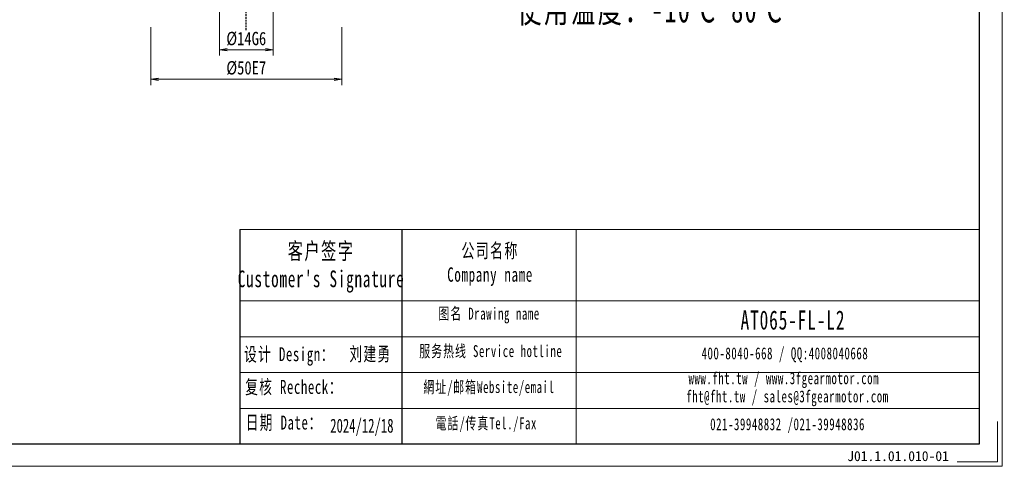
# Model space of a CAD drawing. Header units: millimetres. Extents: x -4 to 491, y -17 to 331.
# Tile 4 of 7: x 233 to 491, y -17 to 100. Entities that reach past the tile are written whole.
import ezdxf

# ---------------------------------------------------------------- set-up
doc = ezdxf.new("R2010")
doc.units = ezdxf.units.MM
doc.linetypes.add('DASHED', pattern=[0.75, 0.5, -0.25])
doc.layers.add('6文字层', color=3, linetype='Continuous')
doc.layers.add('7标注层', color=4, linetype='Continuous')
for name, color, linetype, lineweight in [('SLD-0', 7, 'Continuous', 18), ('图框_外框线', 7, 'Continuous', 18), ('尺寸线层', 3, 'Continuous', 18)]:
    doc.layers.add(name, color=color, linetype=linetype, lineweight=lineweight)
doc.styles.add('宋体', font='SimSun.ttf', dxfattribs={"width": 0.8})
doc.styles.add('标准', font='txt', dxfattribs={"width": 0.667})
doc.styles.add('样式 1', font='SimSun.ttf')
doc.dimstyles.new('A水平标注$0', dxfattribs={"dimtxt": 3.5, "dimasz": 2, "dimexe": 1.5, "dimexo": 3, "dimgap": 1.1, "dimtad": 1, "dimtoh": 1, "dimdec": 4, "dimdsep": 46, "dimtxsty": '宋体', "dimblk": 'OPEN', "dimcen": 3, "dimclrd": 3, "dimclre": 3, "dimclrt": 6, "dimadec": 0, "dimazin": 0, "dimtm": 1e-09, "dimtfac": 1, "dimtdec": 4, "dimtix": 1, "dimtmove": 0, "dimatfit": 3, "dimldrblk": 'OPEN', "dimfxl": 0, "dimlwd": 13, "dimlwe": 13, "dimarcsym": 0})

# ---------------------------------------------------------------- blocks, each defined once
blk = doc.blocks.new('_Open')
at = {"color": 0, "linetype": 'ByBlock', "lineweight": -2}
for p, q in [((-1, 0.17), (0, 0)), ((-1, -0.17), (0, 0)), ((0, 0), (-1, 0))]:
    blk.add_line(p, q, dxfattribs=at)
blk = doc.blocks.new('*D42')
at = {"layer": 'Defpoints', "color": 0, "transparency": 16777216}
for p in [(267.31, 101.26), (317.31, 101.26), (317.31, 84.6)]:
    blk.add_point(p, dxfattribs=at)
at = {"layer": '尺寸线层', "color": 3, "lineweight": 13, "transparency": 16777216}
for p, q in [((267.31, 98.26), (267.31, 83.1)), ((317.31, 98.26), (317.31, 83.1)), ((269.31, 84.6), (315.31, 84.6))]:
    blk.add_line(p, q, dxfattribs=at)
at = {"layer": '尺寸线层', "color": 3, "lineweight": 13, "transparency": 16777216, "xscale": 2, "yscale": 2, "zscale": 2, "rotation": 180}
blk.add_blockref('_Open', (267.31, 84.6), dxfattribs=at)
at = {"layer": '尺寸线层', "color": 3, "lineweight": 13, "transparency": 16777216, "xscale": 2, "yscale": 2, "zscale": 2}
blk.add_blockref('_Open', (317.31, 84.6), dxfattribs=at)
at = {"layer": '尺寸线层', "color": 6, "transparency": 16777216, "insert": (292.31, 87.54), "char_height": 3.5, "attachment_point": 5, "style": '宋体', "bg_fill": 3, "box_fill_scale": 1.1, "bg_fill_color": 257, "bg_fill_transparency": 0}
blk.add_mtext('%%C50E7', dxfattribs=at)
blk = doc.blocks.new('*D43')
at = {"layer": 'Defpoints', "color": 0, "transparency": 16777216}
for p in [(285.31, 111.26), (299.31, 111.26), (299.31, 92.35)]:
    blk.add_point(p, dxfattribs=at)
at = {"layer": '尺寸线层', "color": 3, "lineweight": 13, "transparency": 16777216}
for p, q in [((285.31, 108.26), (285.31, 90.85)), ((299.31, 108.26), (299.31, 90.85)), ((287.31, 92.35), (297.31, 92.35))]:
    blk.add_line(p, q, dxfattribs=at)
at = {"layer": '尺寸线层', "color": 3, "lineweight": 13, "transparency": 16777216, "xscale": 2, "yscale": 2, "zscale": 2, "rotation": 180}
blk.add_blockref('_Open', (285.31, 92.35), dxfattribs=at)
at = {"layer": '尺寸线层', "color": 3, "lineweight": 13, "transparency": 16777216, "xscale": 2, "yscale": 2, "zscale": 2}
blk.add_blockref('_Open', (299.31, 92.35), dxfattribs=at)
at = {"layer": '尺寸线层', "color": 6, "transparency": 16777216, "insert": (292.31, 95.2), "char_height": 3.5, "attachment_point": 5, "style": '宋体', "bg_fill": 3, "box_fill_scale": 1.1, "bg_fill_color": 256, "bg_fill_true_color": 13158600, "bg_fill_transparency": 0}
blk.add_mtext('%%C14G6', dxfattribs=at)

msp = doc.modelspace()

# ---------------------------------------------------------------- linework, layer by layer
at = {"color": 1, "linetype": 'DASHED'}
msp.add_line((292.31127, 96.70604), (292.31127, 215.25774), dxfattribs=at)
msp.add_line((333.01571, 45.32912), (333.01571, -10.83379))
at = {"layer": '7标注层', "color": 0}
msp.add_line((290.64958, 45.32912), (290.64958, -10.82418), dxfattribs=at)
at = {"layer": '图框_外框线'}
for p, q in [((290.64958, 45.32912), (333.01571, 45.32912)), ((333.01571, 45.32912), (333.01571, -10.82418)), ((333.01571, 45.32912), (484.275, 45.32912)), ((378.66238, 45.32912), (378.66238, -10.82418)), ((290.64958, 26.59072), (333.01571, 26.59072)), ((333.01571, 26.59072), (484.275, 26.59072)), ((290.64958, 17.22152), (484.275, 17.22152)), ((290.64958, 7.85232), (484.275, 7.85232)), ((290.64958, -1.51688), (484.275, -1.51688))]:
    msp.add_line(p, q, dxfattribs=at)
at = {"layer": '图框_外框线', "color": 3}
msp.add_lwpolyline([(-1.21528, -16.67346), (490.12428, -16.67346), (490.12428, 330.7738), (-1.21528, 330.7738)], close=True, dxfattribs=at)
at = {"layer": '图框_外框线', "color": 3, "lineweight": 25}
msp.add_lwpolyline([(28.03112, -10.82418), (484.275, -10.82418), (484.275, 324.92452), (28.03112, 324.92452)], close=True, dxfattribs=at)
at = {"layer": '图框_外框线', "color": 3}
msp.add_lwpolyline([(488.95442, -4.9749), (488.95442, -15.50361), (478.42572, -15.50361)], dxfattribs=at)

# ---------------------------------------------------------------- texts
at = {"layer": '6文字层', "insert": (449.60774, -12.69596), "char_height": 2.6083868, "width": 45.1818746, "attachment_point": 1, "style": '样式 1'}
msp.add_mtext('J01.1.01.010-01', dxfattribs=at)
at = {"layer": 'SLD-0', "color": 1, "attachment_point": 2, "style": '标准'}
for s, insert, char_height, width in [("{\\fNSimSun|b0|i0|c134|p49;\\T1.1;客户签字\\PCustomer's Signature}", (311.90567, 41.86244), 4.3722934, 54.391781), ('{\\fNSimSun|b0|i0|c134|p49;\\T1.1;公司名称\\PCompany name}', (356.12855, 41.63034), 3.7476801, 48.5207556), ('{\\fNSimSun|b0|i0|c134|p49;\\T1.1;图名 Drawing name}', (355.87238, 24.86364), 3.1230667, 39.9399146), ('\\pt21.86145;{\\fNSimSun|b0|i0|c134|p49;\\H1.33354x;\\T1.1;\\C256;AT065-FL-L2}', (435.41079, 24.10952), 3.7476801, 31.8192777), ('{\\fNSimSun|b0|i0|c134|p49;\\T1.1;服务热线 Service hotline}', (356.31525, 15.04322), 3.1230667, 44.4969018), ('{\\fNSimSun|b0|i0|c134|p49;\\T1.1;设计 \\fNSimSun|b0|i0|c0|p49;Design\\fNSimSun|b0|i0|c134|p49;：}', (303.60646, 14.49409), 3.6517416, 33.3578358), ('{\\fNSimSun|b0|i0|c134|p49;\\T1.1;刘建勇}', (324.80395, 14.5611), 3.6517416, 33.3578358), ('{\\fNSimSun|b0|i0|c134|p49;\\T1.1;400-8040-668 / QQ:4008040668}', (433.30003, 14.44647), 3.1230667, 90.929366), ('{\\fNSimSun|b0|i0|c134|p49;\\T1.1;www.fht.tw / www.3fgearmotor.com }', (433.01207, 7.94155), 3.1230667, 91.0317273), ('{\\fNSimSun|b0|i0|c134|p49;\\T1.1;复核 \\fNSimSun|b0|i0|c0|p49;Recheck\\fNSimSun|b0|i0|c134|p49;：}', (304.79816, 5.92186), 3.6517416, 33.3578358), ('{\\fNSimSun|b0|i0|c134|p49;\\T1.1;網址/邮箱Website/email}', (355.82896, 5.63391), 3.1230667, 46.3170865), ('\\pt37.4768;{\\fNSimSun|b0|i0|c134|p49;\\T1.1;fht@fht.tw / sales@3fgearmotor.com }', (433.96385, 3.18594), 3.1230667, 91.0317273), ('{\\fNSimSun|b0|i0|c134|p49;\\T1.1;日期 Date：}', (302.20774, -3.39164), 3.6517416, 33.3578358), ('{\\fNSimSun|b0|i0|c134|p49;2024/12/18}', (322.57347, -4.2108), 3.6517416, 33.3578358), ('{\\fNSimSun|b0|i0|c134|p49;\\T1.1;電話/传真Tel./Fax}', (355.12926, -3.84876), 3.1230667, 46.8741453), ('{\\fNSimSun|b0|i0|c134|p49;\\T1.1;021-39948832 /021-39948836 }', (433.99651, -4.09869), 3.1230667, 69.5096101)]:
    msp.add_mtext(s, dxfattribs=dict(at, insert=insert, char_height=char_height, width=width))
at = {"layer": '尺寸线层', "insert": (363.24611, 227.31098), "char_height": 7, "width": 109.3138733, "attachment_point": 1, "line_spacing_factor": 1.15057, "style": '标准'}
msp.add_mtext('{\\fNSimSun|b0|i0|c134|p49;\\T1.1;性能参数：\\P减速比：1:12~100\\P额定输出力矩：25 N.m\\P最大加速力矩：1.5倍额定扭矩\\P额定输入转速：3000 rpm\\P容许径向力：900 N\\P容许轴向力：450 N\\P回程间隙：≤12 arcmin\\P使用寿命：＞20000 h\\P使用温度：-10℃~80℃}', dxfattribs=at)

# ---------------------------------------------------------------- next in the draw order: dimensions: what is measured, and where the dimension line sits
at = {"layer": '尺寸线层'}
dim = msp.add_linear_dim(base=(317.31127, 84.5998), p1=(267.31127, 101.25774), p2=(317.31127, 101.25774), text='%%C<>E7', dimstyle='A水平标注$0', override={"dimblk": 'Open', "dimtfill": 1, "dimtfillclr": 256}, dxfattribs=at)
dim.commit()
dim.dimension.update_dxf_attribs({"geometry": '*D42', "text_midpoint": (292.31127, 87.53849)})

# ---------------------------------------------------------------- next in the draw order: dimensions: what is measured, and where the dimension line sits
dim = msp.add_linear_dim(base=(299.31127, 92.34813), p1=(285.31127, 111.25774), p2=(299.31127, 111.25774), text='%%C<>G6', dimstyle='A水平标注$0', dxfattribs=at)
dim.commit()
dim.dimension.update_dxf_attribs({"geometry": '*D43', "text_midpoint": (292.31127, 92.34813), "dimtype": 160})

doc.saveas('drawing.dxf')
